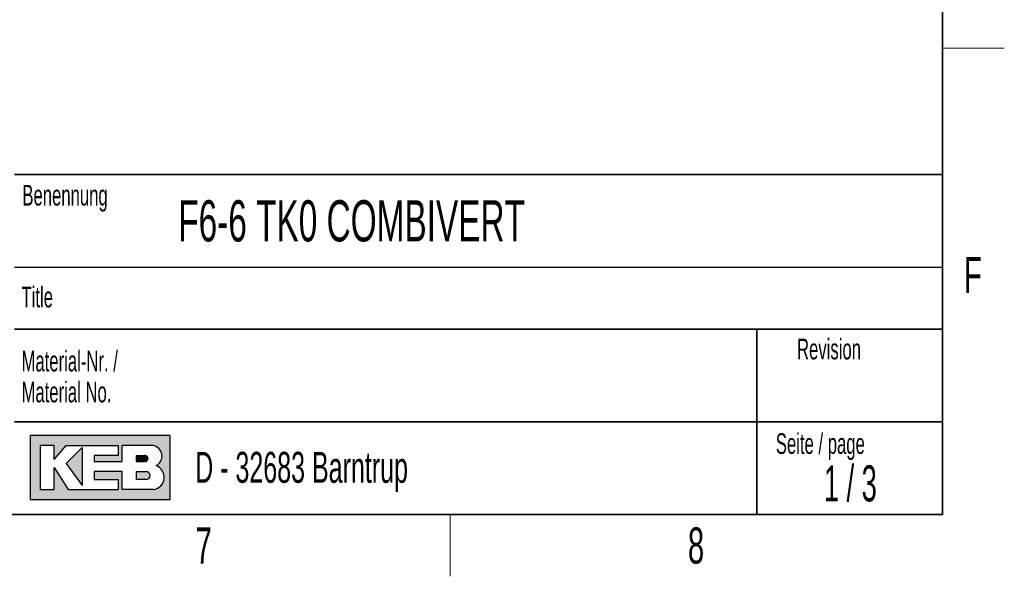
# Model space of a CAD drawing. Header units: millimetres. Extents: x 5 to 418, y 2 to 292.
# Tile 41 of 51: x 319 to 414, y 6 to 60. Entities that reach past the tile are written whole.
import ezdxf

# ---------------------------------------------------------------- set-up
doc = ezdxf.new("R2010")
doc.units = ezdxf.units.MM
doc.layers.add('SLD-0', color=7, linetype='Continuous')
doc.styles.add('SLDTEXTSTYLE0', font='TXT', dxfattribs={"width": 0.605})
doc.styles.add('SLDTEXTSTYLE1', font='TXT', dxfattribs={"width": 0.563})

msp = doc.modelspace()

# ---------------------------------------------------------------- hatches: boundary and pattern name
at = {"linetype": 'Continuous'}
h = msp.add_hatch(color=7, dxfattribs=at)
h.paths.add_polyline_path([(319.519086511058, 13.45626988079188), (333.083981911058, 13.45626988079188), (333.083981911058, 19.65736492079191), (319.519086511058, 19.65736492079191)], flags=0)
edge = h.paths.add_edge_path(flags=0)
edge.add_arc((331.3188604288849, 15.61738520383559), 1.20464082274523, -81.72003226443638, 70.1709600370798, ccw=False)
edge.add_line((331.4923410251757, 14.42530131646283), (331.480008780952, 14.42519098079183))
edge.add_line((331.480008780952, 14.42519098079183), (328.4331606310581, 14.42519098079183))
edge.add_line((328.4331606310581, 14.42519098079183), (328.4331606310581, 16.16924896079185))
edge.add_line((328.4331606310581, 16.16924896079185), (325.7201815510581, 16.16924896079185))
edge.add_line((325.7201815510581, 16.16924896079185), (325.7201815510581, 15.39411208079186))
edge.add_line((325.7201815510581, 15.39411208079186), (328.0455921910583, 15.39411208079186))
edge.add_line((328.0455921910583, 15.39411208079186), (328.0455921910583, 14.42519098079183))
edge.add_line((328.0455921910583, 14.42519098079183), (323.2009866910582, 14.42519098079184))
edge.add_line((323.2009866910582, 14.42519098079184), (321.8444971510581, 16.55681740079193))
edge.add_line((321.8444971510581, 16.55681740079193), (321.8444971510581, 14.42519098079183))
edge.add_line((321.8444971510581, 14.42519098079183), (320.4880076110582, 14.42519098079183))
edge.add_line((320.4880076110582, 14.42519098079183), (320.4880076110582, 18.68844382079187))
edge.add_line((320.4880076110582, 18.68844382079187), (321.8444971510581, 18.68844382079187))
edge.add_line((321.8444971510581, 18.68844382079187), (321.8444971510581, 17.33195428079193))
edge.add_line((321.8444971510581, 17.33195428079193), (323.0072024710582, 18.68844382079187))
edge.add_line((323.0072024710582, 18.68844382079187), (328.0455921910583, 18.68844382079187))
edge.add_line((328.0455921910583, 18.68844382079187), (328.0455921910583, 17.71952272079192))
edge.add_line((328.0455921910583, 17.71952272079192), (325.7201815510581, 17.71952272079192))
edge.add_line((325.7201815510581, 17.71952272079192), (325.7201815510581, 17.13817006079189))
edge.add_line((325.7201815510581, 17.13817006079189), (328.4331606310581, 17.13817006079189))
edge.add_line((328.4331606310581, 17.13817006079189), (328.4331606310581, 18.68844382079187))
edge.add_line((328.4331606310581, 18.68844382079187), (331.4242487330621, 18.68844382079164))
edge.add_line((331.4242487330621, 18.68844382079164), (331.4256482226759, 18.68844382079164))
edge.add_line((331.4256482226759, 18.68844382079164), (331.4259454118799, 18.68845828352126))
edge.add_arc((331.2860949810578, 17.67430640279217), 1.023749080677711, -64.45894120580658, 82.14849338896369, ccw=False)
msp.add_hatch(color=7, dxfattribs=at).paths.add_polyline_path([(324.5574762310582, 14.81275942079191), (324.557476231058, 18.49465960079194), (323.0072024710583, 16.94438584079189)], flags=0)
h = msp.add_hatch(color=7, dxfattribs=at)
edge = h.paths.add_edge_path(flags=0)
edge.add_line((329.7896501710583, 17.13817006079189), (330.6013652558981, 17.13817006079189))
edge.add_arc((330.6568434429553, 17.42884639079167), 0.2959232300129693, 259.1945394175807, 460.8054605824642)
edge.add_line((330.6013652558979, 17.71952272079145), (329.7896501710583, 17.71952272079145))
edge.add_line((329.7896501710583, 17.71952272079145), (329.7896501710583, 17.13817006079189))
h = msp.add_hatch(color=7, dxfattribs=at)
edge = h.paths.add_edge_path(flags=0)
edge.add_line((329.7896501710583, 15.39411208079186), (330.7588584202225, 15.39411208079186))
edge.add_arc((330.7588584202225, 15.78168052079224), 0.3875684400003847, 270.0000000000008, 450.0000000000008)
edge.add_line((330.7588584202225, 16.16924896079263), (330.7386620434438, 16.16924896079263))
edge.add_line((330.7386620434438, 16.16924896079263), (329.7896501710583, 16.16924896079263))
edge.add_line((329.7896501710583, 16.16924896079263), (329.7896501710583, 15.39411208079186))

# ---------------------------------------------------------------- linework, layer by layer
at = {"layer": 'SLD-0', "lineweight": 35}
for p, q in [((408, 12), (408, 282.5)), ((318, 45), (408, 45)), ((408, 45), (408, 12)), ((408, 30), (318, 30)), ((390, 12), (390, 30)), ((318, 21), (390, 21)), ((390, 21), (408, 21)), ((26, 12), (408, 12)), ((408, 12), (318, 12))]:
    msp.add_line(p, q, dxfattribs=at)
at = {"layer": 'SLD-0', "lineweight": 18}
for p, q in [((408, 57.25), (414, 57.25)), ((360.25, 6), (360.25, 12))]:
    msp.add_line(p, q, dxfattribs=at)
at = {"layer": 'SLD-0'}
for p, q in [((318, 36), (408, 36)), ((331.4242487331, 18.6884438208), (331.4256482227, 18.6884438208)), ((331.4256482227, 18.6884438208), (331.4259454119, 18.6884582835)), ((331.480008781, 14.4251909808), (331.4923410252, 14.4253013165))]:
    msp.add_line(p, q, dxfattribs=at)
at = {"layer": 'SLD-0', "linetype": 'Continuous'}
for p, q in [((333.0839819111, 19.6573649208), (319.5190865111, 19.6573649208)), ((319.5190865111, 19.6573649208), (319.5190865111, 13.4562698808)), ((333.0839819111, 13.4562698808), (333.0839819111, 19.6573649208)), ((321.8444971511, 18.6884438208), (320.4880076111, 18.6884438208)), ((320.4880076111, 18.6884438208), (320.4880076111, 14.4251909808)), ((321.8444971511, 17.3319542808), (323.0072024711, 18.6884438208)), ((321.8444971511, 17.3319542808), (321.8444971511, 18.6884438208)), ((323.0072024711, 18.6884438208), (328.0455921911, 18.6884438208)), ((324.5574762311, 18.4946596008), (323.0072024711, 16.9443858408)), ((324.5574762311, 18.4946596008), (324.5574762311, 14.8127594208)), ((328.0455921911, 18.6884438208), (328.0455921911, 17.7195227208)), ((331.4242487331, 18.6884438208), (328.4331606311, 18.6884438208)), ((328.4331606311, 17.1381700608), (328.4331606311, 18.6884438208)), ((331.4242487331, 18.6884438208), (331.4256482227, 18.6884438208)), ((331.4256482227, 18.6884438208), (331.4259454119, 18.6884582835)), ((325.7201815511, 17.7195227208), (325.7201815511, 17.1381700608)), ((328.0455921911, 17.7195227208), (325.7201815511, 17.7195227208)), ((329.7896501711, 17.7195227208), (330.6013652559, 17.7195227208)), ((329.7896501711, 17.7195227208), (329.7896501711, 17.1381700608)), ((321.8444971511, 14.4251909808), (321.8444971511, 16.5568174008)), ((321.8444971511, 16.5568174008), (323.2009866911, 14.4251909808)), ((323.0072024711, 16.9443858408), (324.5574762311, 14.8127594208)), ((325.7201815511, 17.1381700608), (328.4331606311, 17.1381700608)), ((329.7896501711, 17.1381700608), (330.6013652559, 17.1381700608)), ((325.7201815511, 16.1692489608), (325.7201815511, 15.3941120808)), ((328.4331606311, 16.1692489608), (325.7201815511, 16.1692489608)), ((325.7201815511, 15.3941120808), (328.0455921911, 15.3941120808)), ((328.0455921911, 15.3941120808), (328.0455921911, 14.4251909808)), ((328.4331606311, 14.4251909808), (328.4331606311, 16.1692489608)), ((329.7896501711, 16.1692489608), (330.7588584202, 16.1692489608)), ((329.7896501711, 16.1692489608), (329.7896501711, 15.3941120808)), ((330.7588584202, 15.3941120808), (329.7896501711, 15.3941120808)), ((330.7386620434, 16.1692489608), (330.7588584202, 16.1692489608)), ((320.4880076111, 14.4251909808), (321.8444971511, 14.4251909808)), ((323.2009866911, 14.4251909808), (328.0455921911, 14.4251909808)), ((331.480008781, 14.4251909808), (328.4331606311, 14.4251909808)), ((331.480008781, 14.4251909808), (331.4923410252, 14.4253013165)), ((319.5190865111, 13.4562698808), (333.0839819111, 13.4562698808))]:
    msp.add_line(p, q, dxfattribs=at)
for centre, radius, start, end in [((331.2860949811, 17.6743064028), 1.023749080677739, 295.5410587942, 82.148493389), ((330.656843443, 17.4288463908), 0.2959232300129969, 259.1945394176, 100.8054605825), ((331.3188604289, 15.6173852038), 1.204640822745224, 278.2799677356, 70.1709600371), ((330.7588584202, 15.7816805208), 0.3875684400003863, 270, 90)]:
    msp.add_arc(centre, radius, start, end, dxfattribs=at)

# ---------------------------------------------------------------- texts
at = {"layer": 'SLD-0'}
for s, insert, char_height, attachment_point, style in [('Benennung', (318.7636716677, 43.9908879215), 2, 1, 'SLDTEXTSTYLE0'), ('F6-6 TK0 COMBIVERT', (333.8826865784, 42.5045192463), 4, 1, 'SLDTEXTSTYLE0'), ('F', (410.9536166, 37.0010772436), 3.5, 2, 'SLDTEXTSTYLE0'), ('Title', (318.6797653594, 34.1107265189), 2, 1, 'SLDTEXTSTYLE0'), ('Revision', (393.8965220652, 29.0591225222), 2, 1, 'SLDTEXTSTYLE0'), ('Material-Nr. /', (318.6797653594, 27.8878268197), 2, 1, 'SLDTEXTSTYLE0'), ('Material No.', (318.6797653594, 24.8878267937), 2, 1, 'SLDTEXTSTYLE0'), ('Seite / page', (391.8390568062, 19.8830679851), 2, 1, 'SLDTEXTSTYLE0'), ('D - 32683 Barntrup', (335.5202035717, 18.0786992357), 3, 1, 'SLDTEXTSTYLE0'), ('1 / 3', (399.068396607, 16.7706515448), 3.5, 2, 'SLDTEXTSTYLE1'), ('7', (336.3527123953, 10.7429955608), 3.5, 2, 'SLDTEXTSTYLE0'), ('8', (384.1027123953, 10.7429955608), 3.5, 2, 'SLDTEXTSTYLE0')]:
    msp.add_mtext(s, dxfattribs=dict(at, insert=insert, char_height=char_height, attachment_point=attachment_point, style=style))

doc.saveas('drawing.dxf')
